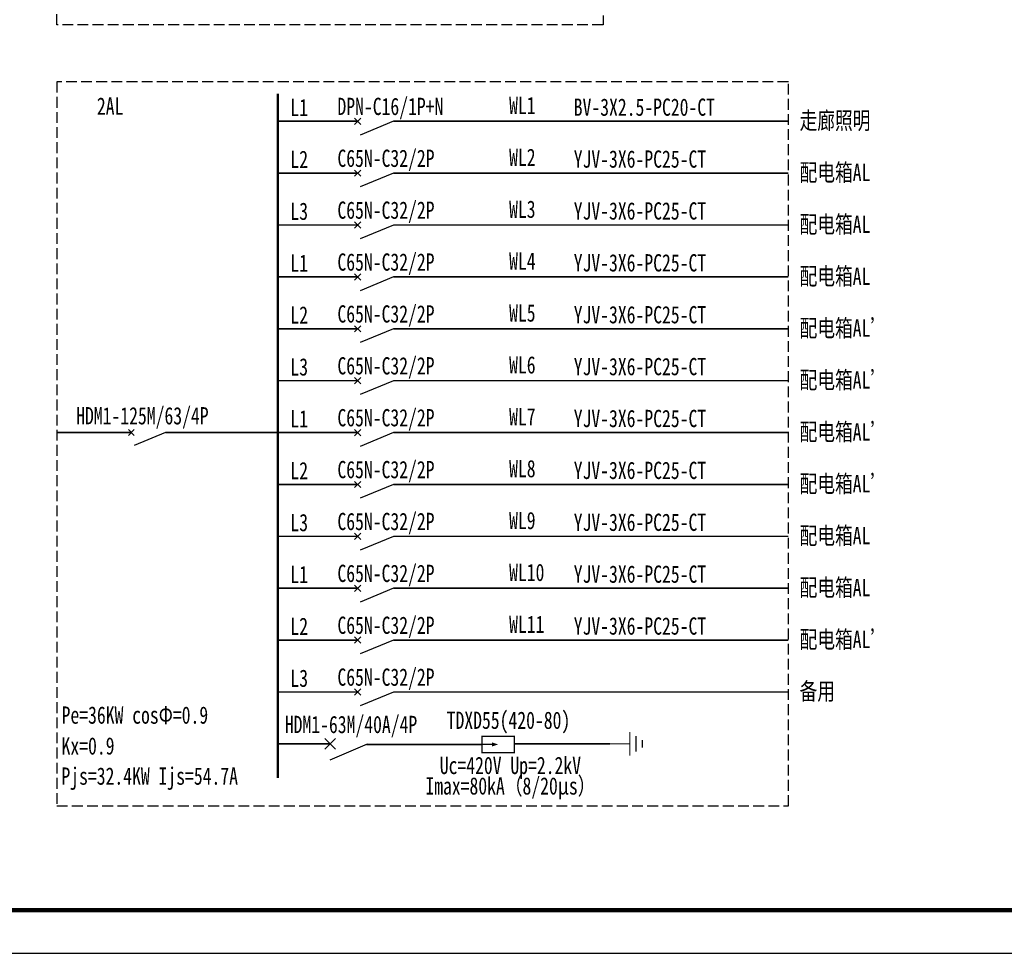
# Model space of a CAD drawing. Extents: x 427948 to 764348, y 274849 to 601549.
# Tile 37 of 212: x 541607 to 564371, y 512449 to 534042. Entities that reach past the tile are written whole.
import ezdxf
from ezdxf.enums import TextEntityAlignment as Align

# ---------------------------------------------------------------- set-up
doc = ezdxf.new("R2010")
doc.units = 0
doc.header["$LTSCALE"] = 1000
doc.header["$MEASUREMENT"] = 0
doc.linetypes.add('DASH', pattern=[0.35, 0.25, -0.1])
doc.layers.get('0').update_dxf_attribs({"linetype": 'CONTINUOUS'})
for name, color, linetype in [('2', 252, 'CONTINUOUS'), ('EQUIP-照明', 3, 'CONTINUOUS'), ('PUB_TITLE', 4, 'CONTINUOUS')]:
    doc.layers.add(name, color=color, linetype=linetype)
doc.styles.add('宋体', font='txt', dxfattribs={"width": 0.75})

# ---------------------------------------------------------------- blocks, each defined once
blk = doc.blocks.new('24')
at = {"layer": 'PUB_TITLE', "linetype": 'Continuous'}
blk.add_lwpolyline([(-1193989, 144319), (-1109889, 144319), (-1109889, 203719), (-1193989, 203719)], close=True, dxfattribs=at)
at = {"layer": 'PUB_TITLE', "linetype": 'Continuous', "const_width": 100}
blk.add_lwpolyline([(-1191489, 145319), (-1110889, 145319), (-1110889, 202719), (-1191489, 202719)], close=True, dxfattribs=at)
blk = doc.blocks.new('1121')
at = {"color": 3, "linetype": 'Continuous', "const_width": 0.3}
blk.add_lwpolyline([(1.88, 0), (-1.88, 0), (-1.88, -7.5), (1.88, -7.5)], close=True, dxfattribs=at)
blk.add_lwpolyline([(0, 0), (0, -2.81)], dxfattribs=at)
at = {"color": 3, "linetype": 'Continuous'}
blk.add_lwpolyline([(0, -2.36, 0.938, 0, 0), (0, -3.75, 0, 0, 0)], format="xyseb", dxfattribs=at)
blk = doc.blocks.new('07-13-07')
at = {"layer": '2', "color": 2}
for p, q in [((1, 8), (-1, 6)), ((-1, 8), (1, 6)), ((-3, 7), (0, 0))]:
    blk.add_line(p, q, dxfattribs=at)
blk = doc.blocks.new('0114')
at = {"color": 3, "linetype": 'Continuous'}
for points in [[(0, 0, 0.3, 0.3, 0), (0, -4.58, 0.3, 0.3, 0)], [(-2.75, -4.58, 0.3, 0.3, 0), (2.75, -4.58, 0.3, 0.3, 0)], [(-1.83, -6.01, 0.3, 0.3, 0), (1.83, -6.01, 0.3, 0.3, 0)], [(-0.86, -7.5, 0.3, 0.3, 0), (0.86, -7.5, 0.3, 0.3, 0)]]:
    blk.add_lwpolyline(points, format="xyseb", dxfattribs=at)

msp = doc.modelspace()

# ---------------------------------------------------------------- linework, layer by layer
at = {"layer": 'EQUIP-照明', "linetype": 'DASH'}
for p, q in [((542466, 533920.8), (542466, 542190.6)), ((555093.4, 542190.6), (555093.4, 533920.8)), ((555093.4, 533920.8), (542466, 533920.8)), ((542466, 532606.2), (542465.9, 515859.8)), ((559378.9, 532606.2), (542466, 532606.2)), ((559378.9, 515859.8), (559378.9, 532606.2)), ((542465.8, 515859.8), (559378.9, 515859.8))]:
    msp.add_line(p, q, dxfattribs=at)
at = {"layer": 'EQUIP-照明', "ltscale": 0.05}
for p, q in [((549346.8, 531764.9), (549491, 531620.7)), ((549491, 531764.9), (549346.8, 531620.7)), ((549346.8, 530564.9), (549491, 530420.7)), ((549491, 530564.9), (549346.8, 530420.7)), ((549346.8, 529364.9), (549491, 529220.7)), ((549491, 529364.9), (549346.8, 529220.7)), ((549346.8, 528164.9), (549491, 528020.7)), ((549491, 528164.9), (549346.8, 528020.7)), ((549346.8, 526964.9), (549491, 526820.7)), ((549491, 526964.9), (549346.8, 526820.7)), ((549346.8, 525764.9), (549491, 525620.7)), ((549491, 525764.9), (549346.8, 525620.7)), ((544121.5, 524560.8), (544257.2, 524425.1)), ((544257.2, 524560.8), (544121.5, 524425.1)), ((549346.8, 524564.9), (549491, 524420.7)), ((549491, 524564.9), (549346.8, 524420.7)), ((549346.8, 523364.9), (549491, 523220.7)), ((549491, 523364.9), (549346.8, 523220.7)), ((549346.8, 522164.9), (549491, 522020.7)), ((549491, 522164.9), (549346.8, 522020.7)), ((549346.8, 520964.9), (549491, 520820.7)), ((549491, 520964.9), (549346.8, 520820.7)), ((549346.8, 519764.9), (549491, 519620.7)), ((549491, 519764.9), (549346.8, 519620.7)), ((549346.8, 518564.9), (549491, 518420.7)), ((549491, 518564.9), (549346.8, 518420.7))]:
    msp.add_line(p, q, dxfattribs=at)
at = {"layer": 'EQUIP-照明'}
for p, q in [((550249.6, 531692.8), (549479, 531372.9)), ((550249.6, 530492.8), (549479, 530172.9)), ((550249.6, 529292.8), (549479, 528972.9)), ((550249.6, 528092.8), (549479, 527772.9)), ((550249.6, 526892.8), (549479, 526572.9)), ((550249.6, 525692.8), (549479, 525372.9)), ((544979.9, 524492.9), (544254.7, 524191.9)), ((550249.6, 524492.8), (549479, 524172.9)), ((550249.6, 523292.8), (549479, 522972.9)), ((550249.6, 522092.8), (549479, 521772.9)), ((550249.6, 520892.8), (549479, 520572.9)), ((550249.6, 519692.8), (549479, 519372.9)), ((550249.6, 518492.8), (549479, 518172.9))]:
    msp.add_line(p, q, dxfattribs=at)
for points, const_width in [([(547574.7, 532330.1), (547574.7, 516507.4)], 60), ([(544189.4, 524493), (542465.8, 524493.1)], 35), ([(544979.9, 524492.9), (547574.7, 524492.8)], 35), ([(547574.7, 517292.8), (548782.7, 517292.8)], 40.5), ([(549617.8, 517280.9), (552293.4, 517280.9)], 37.5), ([(553043.4, 517292.8), (555255.4, 517294.2)], 37.5)]:
    msp.add_lwpolyline(points, dxfattribs=dict(at, const_width=const_width))
at = {"layer": 'EQUIP-照明', "ltscale": 0.05, "const_width": 35}
for points in [[(547574.7, 531692.8), (549418.9, 531692.8)], [(547574.7, 531692.8), (549418.9, 531692.8)], [(550249.6, 531692.8), (551433.1, 531692.8)], [(550677.5, 531692.8), (559378.9, 531692.8)], [(547574.7, 530492.8), (549418.9, 530492.8)], [(547574.7, 530492.8), (549418.9, 530492.8)], [(550249.6, 530492.8), (551433.1, 530492.8)], [(550677.5, 530492.8), (559378.9, 530492.8)], [(547574.7, 529292.8), (549418.9, 529292.8)], [(547574.7, 529292.8), (549418.9, 529292.8)], [(550249.6, 529292.8), (551433.1, 529292.8)], [(550677.5, 529292.8), (559378.9, 529292.8)], [(547574.7, 528092.8), (549418.9, 528092.8)], [(547574.7, 528092.8), (549418.9, 528092.8)], [(550249.6, 528092.8), (551433.1, 528092.8)], [(550677.5, 528092.8), (559378.9, 528092.8)], [(547574.7, 526892.8), (549418.9, 526892.8)], [(547574.7, 526892.8), (549418.9, 526892.8)], [(550249.6, 526892.8), (551433.1, 526892.8)], [(550677.5, 526892.8), (559378.9, 526892.8)], [(547574.7, 525692.8), (549418.9, 525692.8)], [(547574.7, 525692.8), (549418.9, 525692.8)], [(550249.6, 525692.8), (551433.1, 525692.8)], [(550677.5, 525692.8), (559378.9, 525692.8)], [(547574.7, 524492.8), (549418.9, 524492.8)], [(547574.7, 524492.8), (549418.9, 524492.8)], [(550249.6, 524492.8), (551433.1, 524492.8)], [(550677.5, 524492.8), (559378.9, 524492.8)], [(547574.7, 523292.8), (549418.9, 523292.8)], [(547574.7, 523292.8), (549418.9, 523292.8)], [(550249.6, 523292.8), (551433.1, 523292.8)], [(550677.5, 523292.8), (559378.9, 523292.8)], [(547574.7, 522092.8), (549418.9, 522092.8)], [(547574.7, 522092.8), (549418.9, 522092.8)], [(550249.6, 522092.8), (551433.1, 522092.8)], [(550677.5, 522092.8), (559378.9, 522092.8)], [(547574.7, 520892.8), (549418.9, 520892.8)], [(547574.7, 520892.8), (549418.9, 520892.8)], [(550249.6, 520892.8), (551433.1, 520892.8)], [(550677.5, 520892.8), (559378.9, 520892.8)], [(547574.7, 519692.8), (549418.9, 519692.8)], [(547574.7, 519692.8), (549418.9, 519692.8)], [(550249.6, 519692.8), (551433.1, 519692.8)], [(550677.5, 519692.8), (559378.9, 519692.8)], [(547574.7, 518492.8), (549418.9, 518492.8)], [(547574.7, 518492.8), (549418.9, 518492.8)], [(550249.6, 518492.8), (551433.1, 518492.8)], [(550677.5, 518492.8), (559378.9, 518492.8)]]:
    msp.add_lwpolyline(points, dxfattribs=at)

# ---------------------------------------------------------------- block references
msp.add_blockref('24', (1706036.9, 368130.5))
at = {"layer": 'EQUIP-照明', "rotation": 90}
for name, p, xscale, yscale, zscale in [('1121', (552293.4, 517280.9), 100, 100, 99.99999999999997), ('0114', (555255.4, 517294.2), 100, 100, 99.99999999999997), ('07-13-07', (549645.7, 517292.8), 123.2876712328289, 123.2876712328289, 123.2876712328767)]:
    msp.add_blockref(name, p, dxfattribs=dict(at, xscale=xscale, yscale=yscale, zscale=zscale))

# ---------------------------------------------------------------- texts
at = {"layer": 'EQUIP-照明', "style": '宋体', "width": 0.75}
for s, p in [('2AL', (543391.8, 531842.5, -13.8)), ('走廊照明', (559638.8, 531509.2)), ('配电箱AL', (559638.8, 530309.2)), ('配电箱AL', (559638.8, 529109.2)), ('配电箱AL', (559638.8, 527909.2)), ('配电箱AL’', (559638.8, 526709.2)), ('配电箱AL’', (559638.8, 525509.2)), ('配电箱AL’', (559638.8, 524309.2)), ('配电箱AL’', (559638.8, 523109.2)), ('配电箱AL', (559638.8, 521909.2)), ('配电箱AL', (559638.8, 520709.2)), ('配电箱AL’', (559638.8, 519509.2)), ('备用', (559638.8, 518309.2)), ('TDXD55(420-80)', (551478.7, 517640))]:
    msp.add_text(s, height=400, dxfattribs=at).set_placement(p)
for s, p in [('DPN-C16/1P+N', (548953.1, 531836.8, 6.9)), ('WL1', (552921.9, 531859.1, -6.9)), ('BV-3X2.5-PC20-CT', (554416.1, 531818.9)), ('L1', (547865.9, 531812.3)), ('L2', (547865.9, 530612.3)), ('C65N-C32/2P', (548953.1, 530636.8, 6.9)), ('WL2', (552921.9, 530659.1, -6.9)), ('YJV-3X6-PC25-CT', (554416.1, 530618.9)), ('L3', (547865.9, 529412.3)), ('C65N-C32/2P', (548953.1, 529436.8, 6.9)), ('WL3', (552921.9, 529459.1, -6.9)), ('YJV-3X6-PC25-CT', (554416.1, 529418.9)), ('L1', (547865.9, 528212.3)), ('C65N-C32/2P', (548953.1, 528236.8, 6.9)), ('WL4', (552921.9, 528259.1, -6.9)), ('YJV-3X6-PC25-CT', (554416.1, 528218.9)), ('C65N-C32/2P', (548953.1, 527036.8, 6.9)), ('WL5', (552921.9, 527059.1, -6.9)), ('L2', (547865.9, 527012.3)), ('YJV-3X6-PC25-CT', (554416.1, 527018.9)), ('L3', (547865.9, 525812.3)), ('C65N-C32/2P', (548953.1, 525836.8, 6.9)), ('WL6', (552921.9, 525859.1, -6.9)), ('YJV-3X6-PC25-CT', (554416.1, 525818.9)), ('HDM1-125M/63/4P', (542913.5, 524682.2)), ('L1', (547865.9, 524612.3)), ('C65N-C32/2P', (548953.1, 524636.8, 6.9)), ('WL7', (552921.9, 524659.1, -6.9)), ('YJV-3X6-PC25-CT', (554416.1, 524618.9)), ('L2', (547865.9, 523412.3)), ('C65N-C32/2P', (548953.1, 523436.8, 6.9)), ('WL8', (552921.9, 523459.1, -6.9)), ('YJV-3X6-PC25-CT', (554416.1, 523418.9)), ('C65N-C32/2P', (548953.1, 522236.8, 6.9)), ('WL9', (552921.9, 522259.1, -6.9)), ('L3', (547865.9, 522212.3)), ('YJV-3X6-PC25-CT', (554416.1, 522218.9)), ('L1', (547865.9, 521012.3)), ('C65N-C32/2P', (548953.1, 521036.8, 6.9)), ('WL10', (552921.9, 521059.1, -6.9)), ('YJV-3X6-PC25-CT', (554416.1, 521018.9)), ('L2', (547865.9, 519812.3)), ('C65N-C32/2P', (548953.1, 519836.8, 6.9)), ('WL11', (552921.9, 519859.1, -6.9)), ('YJV-3X6-PC25-CT', (554416.1, 519818.9)), ('L3', (547865.9, 518612.3)), ('C65N-C32/2P', (548953.1, 518636.8, 6.9)), ('Pe=36KW cosΦ=0.9', (542576.1, 517759.4, -6.9)), ('HDM1-63M/40A/4P', (547736.8, 517542.4)), ('Kx=0.9', (542575.3, 517045.9, -6.9)), ('Pjs=32.4KW Ijs=54.7A', (542572.4, 516348.3, -6.9))]:
    msp.add_text(s, height=400, rotation=359.99778, dxfattribs=at).set_placement(p)
for s, p in [('Uc=420V Up=2.2kV', (552951.9, 516795.1)), ('Imax=80kA（8/20μs）', (552951.9, 516320.8))]:
    msp.add_text(s, height=400, dxfattribs=at).set_placement(p, align=Align.MIDDLE_CENTER)

doc.saveas('drawing.dxf')
